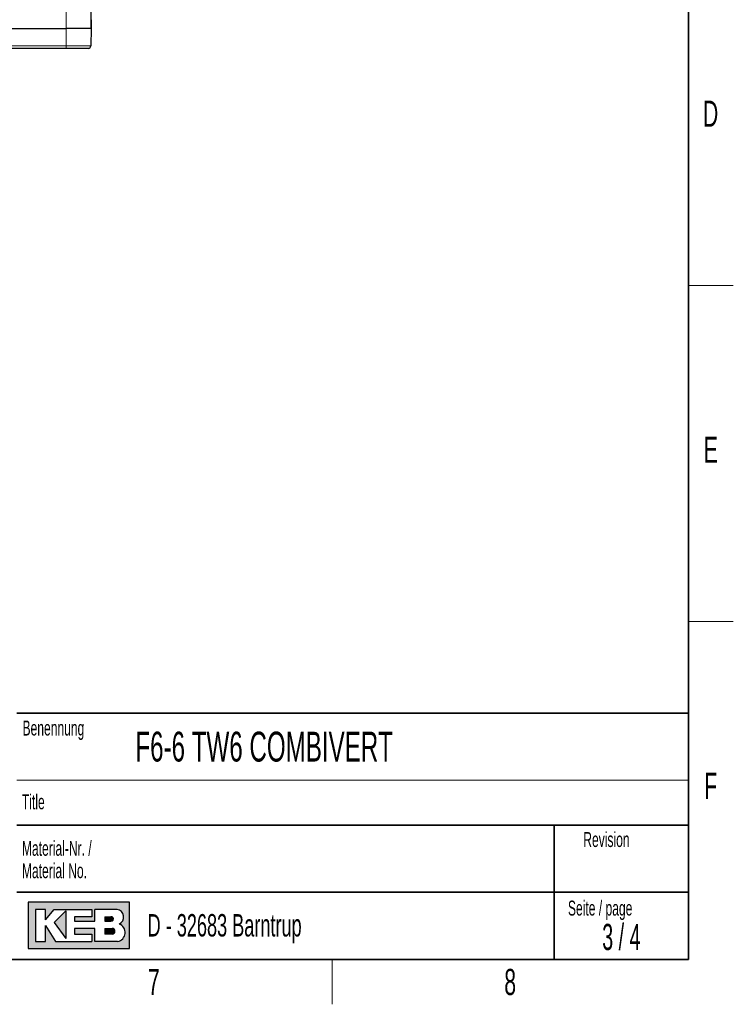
# Paper-space layout 'Blatt3' of a CAD drawing. Header units: millimetres. Extents: x 5 to 418, y 2 to 292.
# Tile 14 of 43: x 318 to 414, y 6 to 138. Entities that reach past the tile are written whole.
import ezdxf

# ---------------------------------------------------------------- set-up
doc = ezdxf.new("R2010")
doc.units = ezdxf.units.MM
doc.layers.add('SLD-0', color=7, linetype='Continuous')
doc.styles.add('SLDTEXTSTYLE1', font='TXT', dxfattribs={"width": 0.605})
doc.styles.add('SLDTEXTSTYLE2', font='TXT', dxfattribs={"width": 0.563})
doc.dimstyles.new('SLDDIMSTYLE6', dxfattribs={"dimtxt": 3.5, "dimasz": 3.302, "dimexe": 0, "dimexo": 0.0625, "dimgap": 0.875, "dimtad": 1, "dimlfac": 1.5, "dimrnd": 1e-09, "dimzin": 12, "dimdsep": 46, "dimtxsty": 'SLDTEXTSTYLE1', "dimsah": 1, "dimcen": 0.09, "dimadec": 0, "dimazin": 3, "dimtfac": 1, "dimtofl": 0, "dimtmove": 0, "dimatfit": 3, "dimfxl": 1, "dimfrac": 2, "dimtolj": 1, "dimtzin": 12, "dimarcsym": 0})

# ---------------------------------------------------------------- blocks, each defined once
blk = doc.blocks.new('_D_13')
at = {"layer": 'SLD-0', "color": 7}
for p, q in [((137.9605724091, 136.6645410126), (137.9605724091, 269.4572975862)), ((327.9605724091, 136.6645410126), (327.9605724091, 269.4572975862)), ((137.9605724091, 268.4572975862), (327.9605724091, 268.4572975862))]:
    blk.add_line(p, q, dxfattribs=at)
for points in [[(137.9605724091, 268.4572975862), (141.2625724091, 267.9492975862), (141.2625724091, 268.9652975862)], [(327.9605724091, 268.4572975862), (324.6585724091, 268.9652975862), (324.6585724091, 267.9492975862)]]:
    blk.add_solid(points, dxfattribs=at)
at = {"layer": 'SLD-0', "color": 7, "insert": (228.9501558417, 272.9690349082), "char_height": 3.5, "attachment_point": 1, "style": 'SLDTEXTSTYLE1'}
blk.add_mtext('285', dxfattribs=at)

psp = doc.layouts.new('Blatt3')

# ---------------------------------------------------------------- hatches: boundary and pattern name
at = {"linetype": 'Continuous'}
h = psp.add_hatch(color=7, dxfattribs=at)
h.paths.add_polyline_path([(319.519086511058, 13.45626988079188), (333.083981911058, 13.45626988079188), (333.083981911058, 19.65736492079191), (319.519086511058, 19.65736492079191)], flags=0)
edge = h.paths.add_edge_path(flags=0)
edge.add_arc((331.3188604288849, 15.61738520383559), 1.20464082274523, -81.72003226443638, 70.1709600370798, ccw=False)
edge.add_line((331.4923410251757, 14.42530131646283), (331.480008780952, 14.42519098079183))
edge.add_line((331.480008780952, 14.42519098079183), (328.4331606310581, 14.42519098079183))
edge.add_line((328.4331606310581, 14.42519098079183), (328.4331606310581, 16.16924896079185))
edge.add_line((328.4331606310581, 16.16924896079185), (325.7201815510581, 16.16924896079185))
edge.add_line((325.7201815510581, 16.16924896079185), (325.7201815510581, 15.39411208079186))
edge.add_line((325.7201815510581, 15.39411208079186), (328.0455921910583, 15.39411208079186))
edge.add_line((328.0455921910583, 15.39411208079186), (328.0455921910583, 14.42519098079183))
edge.add_line((328.0455921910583, 14.42519098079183), (323.2009866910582, 14.42519098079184))
edge.add_line((323.2009866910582, 14.42519098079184), (321.8444971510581, 16.55681740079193))
edge.add_line((321.8444971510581, 16.55681740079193), (321.8444971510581, 14.42519098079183))
edge.add_line((321.8444971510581, 14.42519098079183), (320.4880076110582, 14.42519098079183))
edge.add_line((320.4880076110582, 14.42519098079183), (320.4880076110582, 18.68844382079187))
edge.add_line((320.4880076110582, 18.68844382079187), (321.8444971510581, 18.68844382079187))
edge.add_line((321.8444971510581, 18.68844382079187), (321.8444971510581, 17.33195428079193))
edge.add_line((321.8444971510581, 17.33195428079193), (323.0072024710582, 18.68844382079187))
edge.add_line((323.0072024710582, 18.68844382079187), (328.0455921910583, 18.68844382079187))
edge.add_line((328.0455921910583, 18.68844382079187), (328.0455921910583, 17.71952272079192))
edge.add_line((328.0455921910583, 17.71952272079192), (325.7201815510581, 17.71952272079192))
edge.add_line((325.7201815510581, 17.71952272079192), (325.7201815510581, 17.13817006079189))
edge.add_line((325.7201815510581, 17.13817006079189), (328.4331606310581, 17.13817006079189))
edge.add_line((328.4331606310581, 17.13817006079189), (328.4331606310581, 18.68844382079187))
edge.add_line((328.4331606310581, 18.68844382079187), (331.4242487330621, 18.68844382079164))
edge.add_line((331.4242487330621, 18.68844382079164), (331.4256482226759, 18.68844382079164))
edge.add_line((331.4256482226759, 18.68844382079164), (331.4259454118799, 18.68845828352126))
edge.add_arc((331.2860949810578, 17.67430640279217), 1.023749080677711, -64.45894120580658, 82.14849338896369, ccw=False)
psp.add_hatch(color=7, dxfattribs=at).paths.add_polyline_path([(324.5574762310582, 14.81275942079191), (324.557476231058, 18.49465960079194), (323.0072024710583, 16.94438584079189)], flags=0)
h = psp.add_hatch(color=7, dxfattribs=at)
edge = h.paths.add_edge_path(flags=0)
edge.add_line((329.7896501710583, 17.13817006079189), (330.6013652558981, 17.13817006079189))
edge.add_arc((330.6568434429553, 17.42884639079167), 0.2959232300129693, 259.1945394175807, 460.8054605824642)
edge.add_line((330.6013652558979, 17.71952272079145), (329.7896501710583, 17.71952272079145))
edge.add_line((329.7896501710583, 17.71952272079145), (329.7896501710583, 17.13817006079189))
h = psp.add_hatch(color=7, dxfattribs=at)
edge = h.paths.add_edge_path(flags=0)
edge.add_line((329.7896501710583, 15.39411208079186), (330.7588584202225, 15.39411208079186))
edge.add_arc((330.7588584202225, 15.78168052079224), 0.3875684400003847, 270.0000000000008, 450.0000000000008)
edge.add_line((330.7588584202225, 16.16924896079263), (330.7386620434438, 16.16924896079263))
edge.add_line((330.7386620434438, 16.16924896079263), (329.7896501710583, 16.16924896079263))
edge.add_line((329.7896501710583, 16.16924896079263), (329.7896501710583, 15.39411208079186))

# ---------------------------------------------------------------- linework, layer by layer
at = {"color": 7, "linetype": 'Continuous', "lineweight": 18}
for p, q in [((324.6272390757, 136.6645410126), (324.6272390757, 139.0036918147)), ((324.6272390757, 134.3253902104), (324.6272390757, 136.6645410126)), ((141.2939057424, 134.3253902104), (324.6272390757, 134.3253902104)), ((324.6272390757, 134.3253902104), (327.9197423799, 134.3253902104)), ((324.6272390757, 133.9978743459), (324.6272390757, 134.3253902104))]:
    psp.add_line(p, q, dxfattribs=at)
at = {"color": 7, "linetype": 'Continuous', "lineweight": 25}
for p, q in [((327.9197423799, 139.0036918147), (327.9605724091, 136.6645410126)), ((141.2939057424, 136.6645410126), (324.6272390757, 136.6645410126)), ((327.9605724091, 136.6645410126), (324.6272390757, 136.6645410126)), ((327.9605724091, 136.6645410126), (327.9197423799, 134.3253902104)), ((324.6272390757, 133.9978743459), (141.2939057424, 133.9978743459)), ((327.5864598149, 133.9978743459), (324.6272390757, 133.9978743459))]:
    psp.add_line(p, q, dxfattribs=at)
psp.add_arc((327.5864598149, 134.3312076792), 0.3333333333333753, 270, 359, dxfattribs=at)
at = {"layer": 'SLD-0', "lineweight": 35}
for p, q in [((408, 12), (408, 282.5)), ((318, 45), (408, 45)), ((408, 45), (408, 12)), ((408, 30), (318, 30)), ((390, 12), (390, 30)), ((318, 21), (390, 21)), ((390, 21), (408, 21)), ((26, 12), (408, 12))]:
    psp.add_line(p, q, dxfattribs=at)
at = {"layer": 'SLD-0', "lineweight": 18}
for p, q in [((408, 102.25), (414, 102.25)), ((408, 57.25), (414, 57.25)), ((360.25, 6), (360.25, 12))]:
    psp.add_line(p, q, dxfattribs=at)
at = {"layer": 'SLD-0', "color": 7, "linetype": 'Continuous', "lineweight": 18}
psp.add_line((318, 36), (408, 36), dxfattribs=at)
at = {"layer": 'SLD-0', "linetype": 'Continuous'}
for p, q in [((333.0839819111, 19.6573649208), (319.5190865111, 19.6573649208)), ((319.5190865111, 19.6573649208), (319.5190865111, 13.4562698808)), ((321.8444971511, 18.6884438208), (320.4880076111, 18.6884438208)), ((320.4880076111, 18.6884438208), (320.4880076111, 14.4251909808)), ((321.8444971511, 17.3319542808), (323.0072024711, 18.6884438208)), ((321.8444971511, 17.3319542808), (321.8444971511, 18.6884438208)), ((323.0072024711, 18.6884438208), (328.0455921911, 18.6884438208)), ((324.5574762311, 18.4946596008), (323.0072024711, 16.9443858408)), ((324.5574762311, 18.4946596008), (324.5574762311, 14.8127594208)), ((328.0455921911, 18.6884438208), (328.0455921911, 17.7195227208)), ((331.4242487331, 18.6884438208), (328.4331606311, 18.6884438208)), ((328.4331606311, 17.1381700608), (328.4331606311, 18.6884438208)), ((331.4242487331, 18.6884438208), (331.4256482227, 18.6884438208)), ((331.4256482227, 18.6884438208), (331.4259454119, 18.6884582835)), ((333.0839819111, 13.4562698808), (333.0839819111, 19.6573649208)), ((325.7201815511, 17.7195227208), (325.7201815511, 17.1381700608)), ((328.0455921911, 17.7195227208), (325.7201815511, 17.7195227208)), ((329.7896501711, 17.7195227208), (330.6013652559, 17.7195227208)), ((329.7896501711, 17.7195227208), (329.7896501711, 17.1381700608)), ((321.8444971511, 14.4251909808), (321.8444971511, 16.5568174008)), ((321.8444971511, 16.5568174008), (323.2009866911, 14.4251909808)), ((323.0072024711, 16.9443858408), (324.5574762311, 14.8127594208)), ((325.7201815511, 17.1381700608), (328.4331606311, 17.1381700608)), ((325.7201815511, 16.1692489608), (325.7201815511, 15.3941120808)), ((328.4331606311, 16.1692489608), (325.7201815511, 16.1692489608)), ((328.4331606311, 14.4251909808), (328.4331606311, 16.1692489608)), ((329.7896501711, 17.1381700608), (330.6013652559, 17.1381700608)), ((329.7896501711, 16.1692489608), (330.7588584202, 16.1692489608)), ((329.7896501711, 16.1692489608), (329.7896501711, 15.3941120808)), ((330.7386620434, 16.1692489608), (330.7588584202, 16.1692489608)), ((325.7201815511, 15.3941120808), (328.0455921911, 15.3941120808)), ((328.0455921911, 15.3941120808), (328.0455921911, 14.4251909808)), ((330.7588584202, 15.3941120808), (329.7896501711, 15.3941120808)), ((319.5190865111, 13.4562698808), (333.0839819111, 13.4562698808)), ((320.4880076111, 14.4251909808), (321.8444971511, 14.4251909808)), ((323.2009866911, 14.4251909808), (328.0455921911, 14.4251909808)), ((331.480008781, 14.4251909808), (328.4331606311, 14.4251909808)), ((331.480008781, 14.4251909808), (331.4923410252, 14.4253013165))]:
    psp.add_line(p, q, dxfattribs=at)
at = {"layer": 'SLD-0'}
for p, q in [((331.4242487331, 18.6884438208), (331.4256482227, 18.6884438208)), ((331.4256482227, 18.6884438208), (331.4259454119, 18.6884582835)), ((331.480008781, 14.4251909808), (331.4923410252, 14.4253013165))]:
    psp.add_line(p, q, dxfattribs=at)
at = {"layer": 'SLD-0', "color": 7, "linetype": 'Continuous', "lineweight": 35}
psp.add_line((408, 12), (318, 12), dxfattribs=at)
at = {"layer": 'SLD-0', "linetype": 'Continuous'}
for centre, radius, start, end in [((331.2860949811, 17.6743064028), 1.023749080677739, 295.5410587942, 82.148493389), ((330.656843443, 17.4288463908), 0.2959232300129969, 259.1945394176, 100.8054605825), ((330.7588584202, 15.7816805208), 0.3875684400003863, 270, 90), ((331.3188604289, 15.6173852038), 1.204640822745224, 278.2799677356, 70.1709600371)]:
    psp.add_arc(centre, radius, start, end, dxfattribs=at)

# ---------------------------------------------------------------- texts
at = {"layer": 'SLD-0'}
for s, insert, char_height, attachment_point, style in [('D', (410.9596929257, 127.0010772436), 3.5, 2, 'SLDTEXTSTYLE1'), ('E', (410.9815679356, 82.0010772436), 3.5, 2, 'SLDTEXTSTYLE1'), ('Benennung', (318.7636716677, 43.9908879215), 2, 1, 'SLDTEXTSTYLE1'), ('F6-6 TW6 COMBIVERT', (333.8826865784, 42.5045192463), 4, 1, 'SLDTEXTSTYLE1'), ('F', (410.9536166, 37.0010772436), 3.5, 2, 'SLDTEXTSTYLE1'), ('Title', (318.6797653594, 34.1107265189), 2, 1, 'SLDTEXTSTYLE1'), ('Revision', (393.8965220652, 29.0591225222), 2, 1, 'SLDTEXTSTYLE1'), ('Material-Nr. /', (318.6797653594, 27.8878268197), 2, 1, 'SLDTEXTSTYLE1'), ('Material No.', (318.6797653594, 24.8878267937), 2, 1, 'SLDTEXTSTYLE1'), ('Seite / page', (391.8390568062, 19.8830679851), 2, 1, 'SLDTEXTSTYLE1'), ('D - 32683 Barntrup', (335.5202035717, 18.0786992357), 3, 1, 'SLDTEXTSTYLE1'), ('3 / 4', (398.998822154, 16.7706515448), 3.5, 2, 'SLDTEXTSTYLE2'), ('7', (336.3527123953, 10.7429955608), 3.5, 2, 'SLDTEXTSTYLE1'), ('8', (384.1027123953, 10.7429955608), 3.5, 2, 'SLDTEXTSTYLE1')]:
    psp.add_mtext(s, dxfattribs=dict(at, insert=insert, char_height=char_height, attachment_point=attachment_point, style=style))

# ---------------------------------------------------------------- dimensions: what is measured, and where the dimension line sits
at = {"layer": 'SLD-0', "color": 7}
dim = psp.add_linear_dim(base=(327.9605724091, 268.4572975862), p1=(137.9605724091, 136.6645410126), p2=(327.9605724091, 136.6645410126), dimstyle='SLDDIMSTYLE6', dxfattribs=at)
dim.commit()
dim.dimension.update_dxf_attribs({"geometry": '_D_13', "text_midpoint": (232.9605724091, 268.4572975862), "dimtype": 160})

doc.saveas('drawing.dxf')
